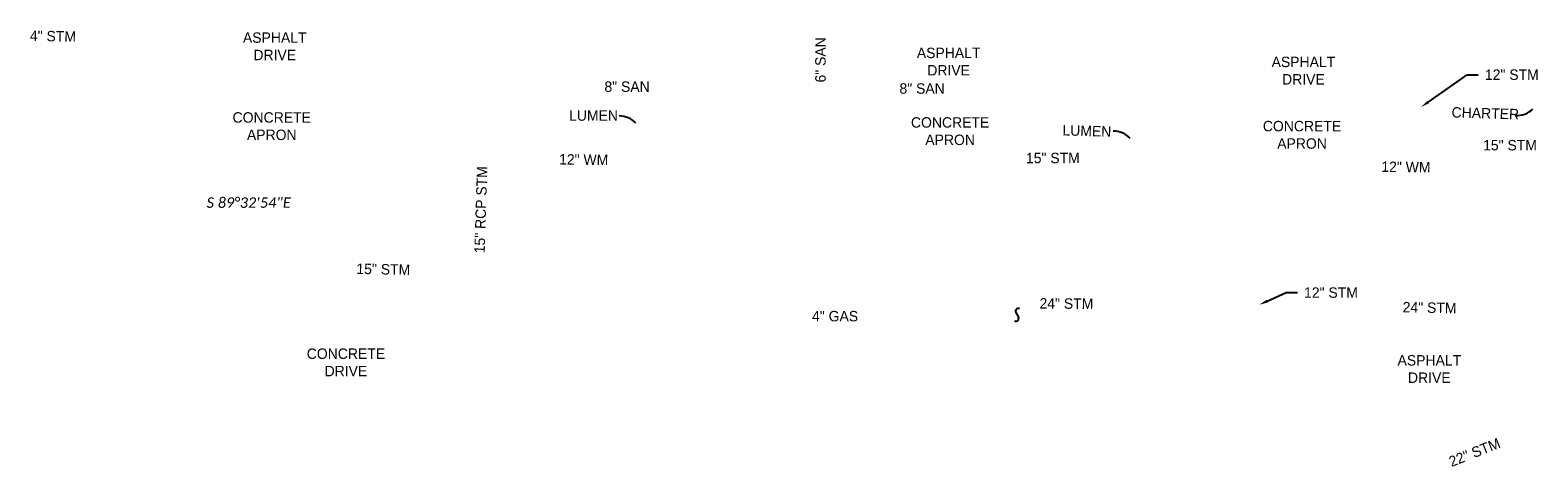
# Model space of a CAD drawing. Header units: feet. Extents: x 2244667 to 2246839, y 594935 to 597097.
# Tile 1 of 14: x 2244667 to 2245071, y 596183 to 596300. Entities that reach past the tile are written whole.
import ezdxf
from ezdxf import colors
from ezdxf.entities.mleader import LeaderData, LeaderLine
from ezdxf.math import Vec2, Vec3

# ---------------------------------------------------------------- set-up
doc = ezdxf.new("R2010")
doc.units = ezdxf.units.FT
doc.header["$MEASUREMENT"] = 0
for name, color, linetype in [('DR_X_Text', 7, 'Continuous'), ('PV_X_Text', 7, 'Continuous'), ('SH_Text', 7, 'Continuous'), ('UT_X_Cable_TV_Text', 7, 'Continuous'), ('UT_X_Gas_Text', 7, 'Continuous'), ('UT_X_Sanitary_Text', 7, 'Continuous'), ('UT_X_Water_Text', 7, 'Continuous')]:
    doc.layers.add(name, color=color, linetype=linetype)
doc.styles.add('P_Slanted_Normal', font='calibrii.ttf', dxfattribs={"height": 0.14})
doc.styles.add('Slanted-Normal', font='font31.shx', dxfattribs={"height": 0.14})

# ---------------------------------------------------------------- blocks, each defined once
blk = doc.blocks.new('SQUIG')
blk.add_line((0.035, 0.029), (-0.021, -0.02))
for centre, start, end in [((-0.044, 0.008), 158.1069, 307.9876), ((0.057, 0.001), 341.0875, 128.316)]:
    blk.add_arc(centre, 0.0361, start, end)

msp = doc.modelspace()

# ---------------------------------------------------------------- linework, layer by layer
at = {"layer": 'UT_X_Cable_TV_Text'}
for centre, start, end in [((2244824.73, 596270.5), 42.9312, 89.3324), ((2245065.56, 596283.08), 266.8367, 313.2379), ((2244957.32, 596266.4), 43.9507, 90.3519)]:
    msp.add_arc(centre, 6.23, start, end, dxfattribs=at)

# ---------------------------------------------------------------- block references
at = {"layer": 'DR_X_Text', "xscale": 20, "yscale": 20, "zscale": 20, "rotation": 77.29769763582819}
msp.add_blockref('SQUIG', (2244931.58, 596223.18), dxfattribs=at)

# ---------------------------------------------------------------- texts
at = {"layer": 'DR_X_Text', "style": 'Slanted-Normal'}
for s, rotation, p in [('4" STM', 358.8294, (2244666.74, 596296.86)), ('15" STM', 0.0783, (2244933.9, 596264.02)), ('15" RCP STM', 88.1903, (2244788.73, 596239.8)), ('15" STM', 358.8294, (2244754.3, 596234.31)), ('24" STM', 359.5361, (2244937.52, 596225.01)), ('24" STM', 358.8294, (2245034.9, 596224)), ('22" STM', 21.6902, (2245048.01, 596182.44))]:
    msp.add_text(s, height=2.8, rotation=rotation, dxfattribs=at).set_placement(p)
msp.add_text('15" STM', height=2.8, dxfattribs=at).set_placement((2245056.5, 596267.46))
at = {"layer": 'PV_X_Text', "char_height": 2.8, "width": 15.7295, "attachment_point": 2, "style": 'Slanted-Normal'}
for s, insert in [('ASPHALT\\PDRIVE', (2244732.43, 596299.15)), ('ASPHALT\\PDRIVE', (2244913.16, 596295.04)), ('ASPHALT\\PDRIVE', (2245008.31, 596292.62)), ('CONCRETE\\PAPRON', (2244731.63, 596277.71)), ('CONCRETE\\PAPRON', (2244913.56, 596276.37)), ('CONCRETE\\PAPRON', (2245007.94, 596275.38)), ('CONCRETE\\PDRIVE', (2244751.52, 596214.29)), ('ASPHALT\\PDRIVE', (2245042.08, 596212.51))]:
    msp.add_mtext(s, dxfattribs=dict(at, insert=insert))
at = {"layer": 'SH_Text', "insert": (2244714.17, 596254.85), "char_height": 2.8, "width": 27.9071, "attachment_point": 1, "style": 'P_Slanted_Normal'}
msp.add_mtext('S 89%%D32\'54"E', dxfattribs=at)
at = {"layer": 'UT_X_Cable_TV_Text', "style": 'Slanted-Normal'}
msp.add_text('LUMEN', height=2.8, dxfattribs=at).set_placement((2244811.37, 596275.43))
for s, p in [('CHARTER', (2245048.02, 596276.31, 1049.8)), ('LUMEN', (2244943.65, 596271.5))]:
    msp.add_text(s, height=2.8, rotation=358.3016, dxfattribs=at).set_placement(p)
at = {"layer": 'UT_X_Gas_Text', "style": 'Slanted-Normal'}
msp.add_text('4" GAS', height=2.8, dxfattribs=at).set_placement((2244876.53, 596221.57))
at = {"layer": 'UT_X_Sanitary_Text', "style": 'Slanted-Normal'}
msp.add_text('6" SAN', height=2.8, rotation=90, dxfattribs=at).set_placement((2244880.18, 596285.69))
for p in [(2244820.84, 596283.17), (2244899.97, 596282.68)]:
    msp.add_text('8" SAN', height=2.8, dxfattribs=at).set_placement(p)
at = {"layer": 'UT_X_Water_Text', "style": 'Slanted-Normal'}
for p in [(2244808.67, 596263.69), (2245029.19, 596261.71)]:
    msp.add_text('12" WM', height=2.8, rotation=359.2002, dxfattribs=at).set_placement(p)

# ---------------------------------------------------------------- leaders
at = {"layer": 'DR_X_Text'}
ml = msp.add_multileader_mtext('Standard', dxfattribs=at)
ml.set_content('12" STM', color=256, style='Slanted-Normal')
ml.set_leader_properties()
ml.build(insert=Vec2(0, 0))
ml.multileader.update_dxf_attribs({"dogleg_length": 0.15, "arrow_head_size": 2.4, "scale": 20})
ctx = ml.context
ctx.base_point, ctx.scale, ctx.char_height, ctx.arrow_head_size, ctx.landing_gap_size, ctx.plane_origin = Vec3(2245055.19, 596287.79), 20, 2.8, 2.4, 1.8, Vec3(2245039.82, 596279.06)
notes = []
notes.append((ctx, [(0, (1, 1, 0), (2245052.19, 596287.79), (1, 0), 3, [(0, [(2245039.82, 596279.06)], 0, [])])]))
ctx.mtext.insert, ctx.mtext.flow_direction = Vec3(2245056.99, 596289.19), 5
ml = msp.add_multileader_mtext('Standard', dxfattribs=at)
ml.set_content('12" STM', color=256, style='Slanted-Normal')
ml.set_leader_properties()
ml.build(insert=Vec2(0, 0))
ml.multileader.update_dxf_attribs({"dogleg_length": 0.15, "arrow_head_size": 2.4, "scale": 20})
ctx = ml.context
ctx.base_point, ctx.scale, ctx.char_height, ctx.arrow_head_size, ctx.landing_gap_size, ctx.plane_origin = Vec3(2245006.68, 596229.29), 20, 2.8, 2.4, 1.8, Vec3(2244996.42, 596226.02)
notes.append((ctx, [(1, (1, 1, 0), (2245003.68, 596229.29), (1, 0), 3, [(0, [(2244996.42, 596226.02)], 0, [])])]))
ctx.mtext.insert, ctx.mtext.flow_direction = Vec3(2245008.48, 596230.69), 5
for ctx, leaders in notes:
    for number, flags, end, landing, length, lines in leaders:
        leader = LeaderData()
        leader.index, (leader.has_last_leader_line, leader.has_dogleg_vector, leader.attachment_direction) = number, flags
        leader.last_leader_point, leader.dogleg_vector, leader.dogleg_length = Vec3(end), Vec3(landing), length
        for number, points, colour, breaks in lines:
            line = LeaderLine()
            line.index, line.vertices, line.color, line.breaks = number, Vec3.list(points), colors.encode_raw_color(colour), breaks
            leader.lines.append(line)
        ctx.leaders.append(leader)

doc.saveas('drawing.dxf')
